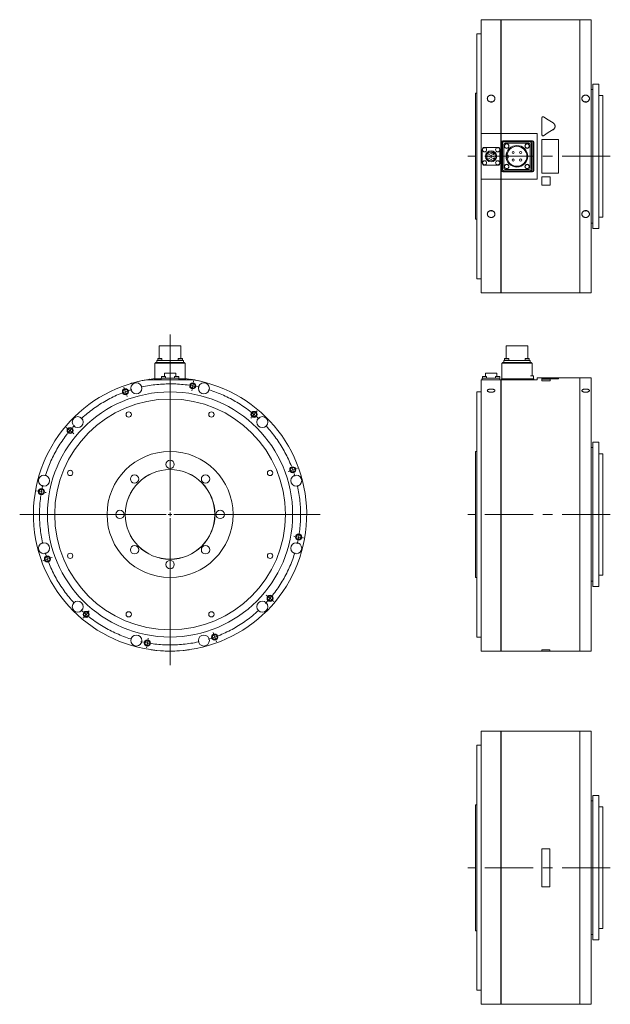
# Model space of a CAD drawing. Header units: millimetres. Extents: x 150 to 1890, y 73 to 1380.
# Tile 1 of 4: x 150 to 928, y 73 to 1370. Entities that reach past the tile are written whole.
import ezdxf

# ---------------------------------------------------------------- set-up
doc = ezdxf.new("R2010")
doc.units = ezdxf.units.MM
doc.header["$LTSCALE"] = 5
doc.linetypes.add('CENTERX2', pattern=[20.32, 12.7, -2.54, 2.54, -2.54])

# ---------------------------------------------------------------- blocks, each defined once
blk = doc.blocks.new('SW_CENTERMARKSYMBOL_3')
at = {"color": 6, "linetype": 'Continuous', "lineweight": 0}
for p, q in [((89.6, 12.7), (89.8, 14.2)), ((-1.7, 4.7), (-2.2, 6.1)), ((0, 0), (-0.9, 2.3)), ((0, 0), (0.9, -2.3)), ((87.8, 2.8), (87.6, 1.4)), ((88.7, 7.8), (88.3, 5.3)), ((88.7, 7.8), (89.1, 10.2)), ((1.7, -4.7), (2.2, -6.1)), ((172.6, -26), (173.6, -24.9)), ((166.2, -33.7), (165.2, -34.8)), ((169.4, -29.9), (167.8, -31.8)), ((169.4, -29.9), (171, -28)), ((-76.8, -47.9), (-77.9, -46.9)), ((-72.9, -51.1), (-74.8, -49.5)), ((-72.9, -51.1), (-71, -52.7)), ((-69.1, -54.3), (-68, -55.2)), ((220.5, -102.8), (218.1, -103.7)), ((220.5, -102.8), (222.8, -101.9)), ((225.2, -101.1), (226.6, -100.6)), ((215.8, -104.5), (214.3, -105)), ((-115.5, -130.9), (-117, -130.6)), ((-110.6, -131.8), (-113, -131.3)), ((-110.6, -131.8), (-108.1, -132.2)), ((-105.6, -132.6), (-104.2, -132.9)), ((223.3, -190.6), (221.8, -190.4)), ((228.2, -191.5), (225.8, -191.1)), ((228.2, -191.5), (230.7, -191.9)), ((233.1, -192.4), (234.6, -192.6)), ((-102.8, -220.5), (-105.1, -221.3)), ((-102.8, -220.5), (-100.5, -219.6)), ((-98.1, -218.7), (-96.7, -218.2)), ((-107.5, -222.2), (-108.9, -222.7)), ((186.8, -269), (185.6, -268)), ((190.6, -272.2), (188.7, -270.6)), ((190.6, -272.2), (192.5, -273.8)), ((194.4, -275.4), (195.6, -276.4)), ((-54.9, -297.2), (-55.9, -298.4)), ((-51.7, -293.4), (-53.3, -295.3)), ((-51.7, -293.4), (-50.1, -291.5)), ((-48.5, -289.6), (-47.6, -288.4)), ((115.9, -318.6), (115.4, -317.1)), ((117.7, -323.3), (116.8, -320.9)), ((117.7, -323.3), (118.5, -325.6)), ((28.1, -335.9), (27.8, -337.4)), ((29, -331), (28.5, -333.5)), ((29, -331), (29.4, -328.6)), ((29.8, -326.1), (30.1, -324.6)), ((119.4, -328), (119.9, -329.4))]:
    blk.add_line(p, q, dxfattribs=at)
for start, end in [(109.1672, 110), (80, 80.8328), (79.1672, 80), (110, 110.8328), (50, 50.8328), (49.1672, 50), (140, 140.8328), (139.1672, 140), (20, 20.8328), (19.1672, 20), (169.1672, 170), (170, 170.8328), (349.1672, 350), (350, 350.8328), (199.1672, 200), (200, 200.8328), (319.1672, 320), (320, 320.8328), (229.1672, 230), (230, 230.8328), (289.1672, 290), (290, 290.8328), (259.1672, 260), (260, 260.8328)]:
    blk.add_arc((58.8, -161.6), 172, start, end, dxfattribs=at)
at = {"color": 6, "linetype": 'CENTERX2', "lineweight": 0}
for start, end in [(81.6656, 108.3344), (51.6656, 78.3344), (111.6656, 138.3344), (21.6656, 48.3344), (141.6656, 168.3344), (351.6656, 18.3344), (171.6656, 198.3344), (321.6656, 348.3344), (201.6656, 228.3344), (291.6656, 318.3344), (231.6656, 258.3344), (261.6656, 288.3344)]:
    blk.add_arc((58.8, -161.6), 172, start, end, dxfattribs=at)
blk = doc.blocks.new('SW_CENTERMARKSYMBOL_4')
at = {"color": 6, "linetype": 'Continuous', "lineweight": 0}
for p, q in [((0, 5), (0, 237.2)), ((-5, 0), (-198.1, 0)), ((0, 0), (-2.5, 0)), ((0, 0), (0, 2.5)), ((0, 0), (0, -2.5)), ((0, 0), (2.5, 0)), ((5, 0), (197.7, 0)), ((0, -5), (0, -198.5))]:
    blk.add_line(p, q, dxfattribs=at)

msp = doc.modelspace()

# ---------------------------------------------------------------- linework, layer by layer
at = {"color": 7, "linetype": 'Continuous', "lineweight": 15}
for p, q in [((783.8, 1370.4), (757.8, 1370.4)), ((757.8, 1370.4), (757.8, 1220.3)), ((783.8, 1370.4), (783.8, 1220.3)), ((783.9, 1369.4), (783.8, 1369.4)), ((887.7, 1370.4), (783.9, 1370.4)), ((783.9, 1220.3), (783.9, 1370.4)), ((887.7, 1370.4), (887.7, 1010.4)), ((887.8, 1369.4), (887.7, 1369.4)), ((902.8, 1370.4), (887.8, 1370.4)), ((887.8, 1010.4), (887.8, 1370.4)), ((902.8, 1370.4), (902.8, 1010.4)), ((757.8, 1351.9), (751.8, 1351.9)), ((751.8, 1351.9), (751.8, 1028.9)), ((912.8, 1285.4), (904.8, 1285.4)), ((904.8, 1285.4), (904.8, 1095.4)), ((912.8, 1285.4), (912.8, 1095.4)), ((751.8, 1273.4), (750.3, 1273.4)), ((750.3, 1273.4), (750.3, 1107.4)), ((904.8, 1278.4), (902.8, 1278.4)), ((917.8, 1270.4), (912.8, 1270.4)), ((917.8, 1270.4), (917.8, 1110.4)), ((837.8, 1218.6), (837.8, 1241.2)), ((783.8, 1220.3), (757.8, 1220.3)), ((757.8, 1220.3), (757.8, 1160.5)), ((783.8, 1220.3), (783.8, 1160.5)), ((783.9, 1220.2), (783.8, 1220.2)), ((831.3, 1220.3), (783.9, 1220.3)), ((783.9, 1160.5), (783.9, 1220.3)), ((831.3, 1160.5), (831.3, 1220.3)), ((784.3, 1209), (784.3, 1171.8)), ((784.8, 1208.5), (784.8, 1172.3)), ((785.8, 1207.5), (785.8, 1173.3)), ((825.4, 1210.9), (786.2, 1210.9)), ((822.9, 1210.4), (786.7, 1210.4)), ((821.9, 1209.4), (787.7, 1209.4)), ((820.4, 1207.8), (789.3, 1207.8)), ((824.9, 1210.4), (822.9, 1210.4)), ((823.8, 1173.3), (823.8, 1207.5)), ((824.8, 1172.3), (824.8, 1208.5)), ((826.8, 1172.3), (826.8, 1208.5)), ((827.3, 1171.8), (827.3, 1209)), ((837.8, 1218.6), (837.8, 1218.6)), ((837.8, 1212.4), (859.8, 1212.4)), ((837.8, 1168.4), (837.8, 1212.4)), ((859.8, 1212.4), (859.8, 1168.4)), ((759.1, 1199.3), (759.1, 1181.5)), ((779.7, 1202.1), (761.9, 1202.1)), ((772.7, 1196.1), (772.4, 1195.5)), ((772.4, 1195.5), (774.4, 1194.3)), ((774.4, 1194.3), (774.8, 1194.9)), ((782.5, 1181.5), (782.5, 1199.3)), ((787.4, 1206), (787.4, 1174.8)), ((822.3, 1174.8), (822.3, 1206)), ((764.9, 1191.6), (765.6, 1191.6)), ((764.9, 1189.2), (765.6, 1189.2)), ((765.6, 1189.2), (765.6, 1191.6)), ((774.7, 1186.8), (775.9, 1188.8)), ((775.3, 1186.4), (774.7, 1186.8)), ((775.9, 1188.8), (776.5, 1188.5)), ((793.3, 1192.1), (791.7, 1192.1)), ((791.7, 1188.6), (793.3, 1188.6)), ((793.3, 1188.6), (793.3, 1192.1)), ((761.9, 1178.7), (779.7, 1178.7)), ((786.2, 1169.9), (825.4, 1169.9)), ((786.7, 1170.4), (822.9, 1170.4)), ((787.7, 1171.4), (821.9, 1171.4)), ((789.3, 1172.9), (820.4, 1172.9)), ((822.9, 1170.4), (824.9, 1170.4)), ((859.8, 1168.4), (837.8, 1168.4)), ((757.8, 1160.5), (783.8, 1160.5)), ((757.8, 1160.5), (757.8, 1010.4)), ((783.8, 1160.6), (783.9, 1160.6)), ((783.8, 1160.5), (783.8, 1010.4)), ((783.9, 1010.4), (783.9, 1160.5)), ((783.9, 1160.5), (831.3, 1160.5)), ((837.8, 1163.4), (848.8, 1163.4)), ((837.8, 1163.4), (848.8, 1163.4)), ((837.8, 1152.4), (837.8, 1163.4)), ((837.8, 1163.4), (837.8, 1163.4)), ((848.8, 1163.4), (848.8, 1152.4)), ((848.8, 1163.4), (848.8, 1163.4)), ((848.8, 1152.4), (837.8, 1152.4)), ((750.3, 1107.4), (751.8, 1107.4)), ((912.8, 1110.4), (917.8, 1110.4)), ((902.8, 1102.4), (904.8, 1102.4)), ((904.8, 1095.4), (912.8, 1095.4)), ((751.8, 1028.9), (757.8, 1028.9)), ((757.8, 1010.4), (783.8, 1010.4)), ((783.8, 1011.4), (783.9, 1011.4)), ((783.9, 1010.4), (887.7, 1010.4)), ((887.7, 1011.4), (887.8, 1011.4)), ((887.8, 1010.4), (902.8, 1010.4)), ((333.6, 940.6), (333.6, 924)), ((333.6, 940.6), (362.2, 940.6)), ((362.2, 924), (362.2, 940.6)), ((790.5, 940.6), (790.5, 924)), ((790.5, 940.6), (819.1, 940.6)), ((819.1, 924), (819.1, 940.6)), ((330.5, 918.8), (330.5, 921.6)), ((330.5, 921.6), (332.3, 921.6)), ((331.4, 922), (331.4, 921.6)), ((331.4, 922), (337.4, 922)), ((331.7, 924), (331.7, 922)), ((331.7, 924), (337.2, 924)), ((332.3, 921.6), (363.5, 921.6)), ((337.2, 922), (337.2, 924)), ((337.4, 921.6), (337.4, 922)), ((358.4, 922), (358.4, 921.6)), ((358.4, 922), (364.4, 922)), ((358.7, 924), (358.7, 922)), ((358.7, 924), (364.2, 924)), ((363.5, 921.6), (365.4, 921.6)), ((364.2, 922), (364.2, 924)), ((364.4, 921.6), (364.4, 922)), ((365.4, 921.6), (365.4, 918.8)), ((787.4, 918.8), (787.4, 921.6)), ((787.4, 921.6), (789.3, 921.6)), ((788.3, 922), (788.3, 921.6)), ((788.3, 922), (794.3, 922)), ((788.6, 924), (788.6, 922)), ((788.6, 924), (794.1, 924)), ((789.3, 921.6), (820.4, 921.6)), ((794.1, 922), (794.1, 924)), ((794.3, 921.6), (794.3, 922)), ((815.3, 922), (815.3, 921.6)), ((815.3, 922), (821.3, 922)), ((815.6, 924), (815.6, 922)), ((815.6, 924), (821.1, 924)), ((820.4, 921.6), (822.3, 921.6)), ((821.1, 922), (821.1, 924)), ((821.3, 921.6), (821.3, 922)), ((822.3, 921.6), (822.3, 918.8)), ((327.9, 897.1), (327.9, 917.8)), ((327.9, 917.8), (329.8, 917.8)), ((328.9, 917.8), (328.9, 918.8)), ((328.9, 918.8), (330.8, 918.8)), ((329.8, 917.8), (366, 917.8)), ((330.8, 918.8), (365, 918.8)), ((365, 918.8), (366.9, 918.8)), ((366, 917.8), (367.9, 917.8)), ((366.9, 918.8), (366.9, 917.8)), ((367.9, 917.8), (367.9, 897.1)), ((784.8, 897.1), (784.8, 917.8)), ((784.8, 917.8), (786.7, 917.8)), ((785.8, 917.8), (785.8, 918.8)), ((785.8, 918.8), (787.7, 918.8)), ((786.7, 917.8), (822.9, 917.8)), ((787.7, 918.8), (821.9, 918.8)), ((821.9, 918.8), (823.8, 918.8)), ((822.9, 917.8), (824.8, 917.8)), ((823.8, 918.8), (823.8, 917.8)), ((824.8, 917.8), (824.8, 901.1)), ((318, 896.1), (377.8, 896.1)), ((327.9, 897.6), (325.9, 897.4)), ((325.9, 897.3), (325.9, 897.4)), ((327.4, 896.1), (327.4, 897.1)), ((327.4, 897.1), (329.3, 897.1)), ((329.3, 897.1), (336.2, 897.1)), ((336.2, 896.1), (336.2, 898.1)), ((336.2, 898.1), (339, 898.1)), ((336.5, 900.1), (336.5, 898.1)), ((336.5, 900.1), (342, 900.1)), ((339, 898.1), (356.8, 898.1)), ((340.5, 904.7), (340.5, 900.1)), ((340.5, 904.7), (355.3, 904.7)), ((342, 898.1), (342, 900.1)), ((353.8, 900.1), (353.8, 898.1)), ((353.8, 900.1), (359.3, 900.1)), ((355.3, 900.1), (355.3, 904.7)), ((356.8, 898.1), (359.6, 898.1)), ((359.3, 898.1), (359.3, 900.1)), ((359.6, 898.1), (359.6, 896.1)), ((359.6, 897.1), (366.5, 897.1)), ((366.5, 897.1), (368.4, 897.1)), ((369.9, 897.4), (367.9, 897.6)), ((368.4, 897.1), (368.4, 896.1)), ((369.9, 897.3), (369.9, 897.4)), ((374.9, 896.6), (374.9, 896.7)), ((757.8, 896.1), (757.8, 538.6)), ((757.8, 896.1), (783.8, 896.1)), ((759.1, 896.1), (759.1, 898.1)), ((759.1, 898.1), (761.9, 898.1)), ((759.4, 900.1), (759.4, 898.1)), ((759.4, 900.1), (764.9, 900.1)), ((761.9, 898.1), (779.7, 898.1)), ((763.4, 904.7), (763.4, 900.1)), ((763.4, 904.7), (778.2, 904.7)), ((764.9, 898.1), (764.9, 900.1)), ((776.7, 900.1), (776.7, 898.1)), ((776.7, 900.1), (782.2, 900.1)), ((778.2, 900.1), (778.2, 904.7)), ((779.7, 898.1), (782.5, 898.1)), ((782.2, 898.1), (782.2, 900.1)), ((782.5, 898.1), (782.5, 896.1)), ((783.8, 896.1), (783.8, 538.6)), ((783.8, 895.1), (783.9, 895.1)), ((783.9, 896.1), (831.3, 896.1)), ((783.9, 538.6), (783.9, 896.1)), ((784.3, 896.1), (784.3, 897.1)), ((784.3, 897.1), (786.2, 897.1)), ((786.2, 897.1), (825.4, 897.1)), ((822.9, 901.1), (824.9, 901.1)), ((824.9, 901.1), (826.8, 901.1)), ((825.4, 897.1), (827.3, 897.1)), ((826.8, 901.1), (826.8, 897.1)), ((827.3, 897.1), (827.3, 896.1)), ((837.8, 898.6), (831.3, 898.6)), ((831.3, 896.1), (831.3, 898.6)), ((859.8, 898.7), (837.8, 898.7)), ((837.8, 897.4), (837.8, 898.7)), ((837.8, 897.3), (837.8, 897.4)), ((859.8, 897.4), (837.8, 897.4)), ((859.8, 897.3), (837.8, 897.3)), ((837.8, 896.7), (848.8, 896.7)), ((837.8, 894.7), (837.8, 896.7)), ((848.8, 896.7), (848.8, 894.7)), ((859.8, 898.7), (859.8, 897.4)), ((887.7, 898.6), (859.8, 898.6)), ((859.8, 897.3), (859.8, 897.4)), ((887.7, 898.6), (887.7, 538.6)), ((887.8, 897.6), (887.7, 897.6)), ((902.8, 898.6), (887.8, 898.6)), ((887.8, 718.6), (887.8, 898.6)), ((902.8, 898.6), (902.8, 538.6)), ((385.9, 894.6), (385.9, 894.7)), ((837.8, 894.6), (837.8, 894.7)), ((848.8, 894.7), (837.8, 894.7)), ((848.8, 894.6), (837.8, 894.6)), ((848.8, 894.6), (848.8, 894.7)), ((757.8, 880.1), (751.8, 880.1)), ((751.8, 880.1), (751.8, 557.1)), ((904.8, 806.6), (902.8, 806.6)), ((912.8, 813.6), (904.8, 813.6)), ((904.8, 813.6), (904.8, 623.6)), ((912.8, 813.6), (912.8, 623.6)), ((751.8, 801.6), (750.3, 801.6)), ((750.3, 801.6), (750.3, 635.6)), ((917.8, 798.6), (912.8, 798.6)), ((917.8, 798.6), (917.8, 638.6)), ((887.8, 538.6), (887.8, 718.6)), ((750.3, 635.6), (751.8, 635.6)), ((912.8, 638.6), (917.8, 638.6)), ((902.8, 630.6), (904.8, 630.6)), ((904.8, 623.6), (912.8, 623.6)), ((751.8, 557.1), (757.8, 557.1)), ((322.9, 540.4), (322.9, 540.3)), ((372.9, 540.4), (372.9, 540.3)), ((757.8, 538.6), (783.8, 538.6)), ((783.8, 539.6), (783.9, 539.6)), ((783.9, 538.6), (837.8, 538.6)), ((848.3, 540.4), (837.8, 540.4)), ((837.8, 540.4), (837.8, 540.3)), ((837.8, 540.3), (837.8, 538.5)), ((848.3, 540.3), (837.8, 540.3)), ((837.8, 538.5), (848.3, 538.5)), ((848.3, 540.4), (848.3, 540.3)), ((848.3, 538.5), (848.3, 540.3)), ((848.3, 538.6), (887.7, 538.6)), ((887.7, 539.6), (887.8, 539.6)), ((887.8, 538.6), (902.8, 538.6)), ((783.8, 433.2), (757.8, 433.2)), ((757.8, 433.2), (757.8, 73.2)), ((783.8, 433.2), (783.8, 73.2)), ((783.9, 432.2), (783.8, 432.2)), ((887.7, 433.2), (783.9, 433.2)), ((783.9, 73.2), (783.9, 433.2)), ((887.7, 433.2), (887.7, 73.2)), ((887.8, 432.2), (887.7, 432.2)), ((902.8, 433.2), (887.8, 433.2)), ((887.8, 73.2), (887.8, 433.2)), ((902.8, 433.2), (902.8, 73.2)), ((757.8, 414.7), (751.8, 414.7)), ((751.8, 414.7), (751.8, 91.7)), ((904.8, 341.2), (902.8, 341.2)), ((912.8, 348.2), (904.8, 348.2)), ((904.8, 348.2), (904.8, 158.2)), ((912.8, 348.2), (912.8, 158.2)), ((751.8, 336.2), (750.3, 336.2)), ((750.3, 336.2), (750.3, 170.2)), ((917.8, 333.2), (912.8, 333.2)), ((917.8, 333.2), (917.8, 173.2)), ((848.3, 278.2), (837.8, 278.2)), ((837.8, 278.2), (837.8, 228.2)), ((848.3, 228.2), (848.3, 278.2)), ((837.8, 228.2), (848.3, 228.2)), ((750.3, 170.2), (751.8, 170.2)), ((912.8, 173.2), (917.8, 173.2)), ((902.8, 165.2), (904.8, 165.2)), ((904.8, 158.2), (912.8, 158.2)), ((751.8, 91.7), (757.8, 91.7)), ((757.8, 73.2), (783.8, 73.2)), ((783.8, 74.2), (783.9, 74.2)), ((783.9, 73.2), (887.7, 73.2)), ((887.7, 74.2), (887.8, 74.2)), ((887.8, 73.2), (902.8, 73.2))]:
    msp.add_line(p, q, dxfattribs=at)
at = {"color": 6, "linetype": 'CENTERX2', "lineweight": 0}
for p, q in [((927.8, 1190.4), (740.3, 1190.4)), ((927.8, 718.6), (740.3, 718.6)), ((927.8, 253.2), (740.3, 253.2))]:
    msp.add_line(p, q, dxfattribs=at)
at = {"color": 7, "linetype": 'Continuous', "lineweight": 15, "flags": 128}
for points in [[(839.7, 1242.2), (846.1, 1238.3), (852.6, 1234.3)], [(852.6, 1225.6), (846.1, 1221.6), (839.7, 1217.6)], [(852.6, 1225.5), (846.1, 1221.6), (839.7, 1217.6)], [(769.1, 1118.5), (769.5, 1118.4), (770.8, 1118.2)], [(770.8, 1118.2), (772.2, 1118.4), (772.5, 1118.5)], [(893.6, 1118.5), (894, 1118.4), (895.3, 1118.2)], [(895.3, 1118.2), (896.7, 1118.4), (897, 1118.5)], [(327.9, 897.5), (325.4, 897.2), (318, 896.1)], [(377.8, 896.1), (370.4, 897.2), (367.9, 897.5)]]:
    msp.add_lwpolyline(points, dxfattribs=at)
at = {"color": 7, "linetype": 'Continuous', "lineweight": 15}
for centre, radius in [((791.3, 1203.9), 3), ((791.3, 1203.9), 2.75), ((818.3, 1203.9), 3), ((818.3, 1203.9), 2.75), ((762.2, 1199), 2.75), ((770.8, 1190.4), 7.4), ((770.8, 1190.4), 6), ((768.2, 1193.1), 0.375), ((770.8, 1194.4), 0.375), ((773.5, 1193.1), 0.375), ((779.5, 1199), 2.75), ((804.8, 1190.4), 14.3), ((804.8, 1190.4), 13.2), ((799.9, 1195.4), 1.5), ((809.7, 1195.4), 1.5), ((762.2, 1181.8), 2.75), ((768.2, 1190.4), 0.375), ((768.2, 1187.7), 0.375), ((770.8, 1191.7), 0.375), ((770.8, 1189.1), 0.375), ((770.8, 1186.4), 0.375), ((773.5, 1190.4), 0.375), ((773.5, 1187.7), 0.375), ((779.5, 1181.8), 2.75), ((799.9, 1185.4), 1.5), ((809.7, 1185.4), 1.5), ((791.3, 1176.9), 3), ((791.3, 1176.9), 2.75), ((818.3, 1176.9), 3), ((818.3, 1176.9), 2.75), ((303.4, 884.8), 7.25), ((392.4, 884.8), 7.25), ((347.9, 718.6), 161.5), ((347.9, 718.6), 152), ((226.3, 840.2), 7.25), ((293.4, 850.3), 3.5), ((402.4, 850.3), 3.5), ((469.5, 840.2), 7.25), ((347.9, 718.6), 83), ((347.9, 784.6), 5.5), ((181.8, 763.1), 7.25), ((216.3, 773.2), 3.5), ((347.9, 718.6), 59.1), ((347.9, 718.6), 59), ((301.2, 765.3), 5.5), ((394.6, 765.3), 5.5), ((479.6, 773.2), 3.5), ((514.1, 763.1), 7.25), ((281.9, 718.6), 5.5), ((413.9, 718.6), 5.5), ((181.8, 674.1), 7.25), ((301.2, 672), 5.5), ((394.6, 672), 5.5), ((514.1, 674.1), 7.25), ((216.3, 664.1), 3.5), ((479.6, 664.1), 3.5), ((347.9, 652.6), 5.5), ((226.3, 597), 7.25), ((469.5, 597), 7.25), ((293.4, 587), 3.5), ((402.4, 587), 3.5), ((303.4, 552.5), 7.25), ((392.4, 552.5), 7.25)]:
    msp.add_circle(centre, radius, dxfattribs=at)
at = {"color": 6, "linetype": 'Continuous', "lineweight": 15}
for centre in [(289.1, 880.2), (377.8, 888), (458.5, 850.4), (216.2, 829.2), (509.5, 777.4), (178.5, 748.5), (517.3, 688.8), (186.3, 659.8), (479.7, 608.1), (237.4, 586.9), (406.7, 557), (318, 549.2)]:
    msp.add_circle(centre, 4, dxfattribs=at)
for centre in [(289.1, 880.2), (377.8, 888), (458.5, 850.4), (216.2, 829.2), (509.5, 777.4), (178.5, 748.5), (517.3, 688.8), (186.3, 659.8), (479.7, 608.1), (237.4, 586.9), (406.7, 557), (318, 549.2)]:
    msp.add_circle(centre, 3.33)
at = {"color": 7, "linetype": 'Continuous', "lineweight": 15}
for centre, radius, start, end in [((770.8, 1257.1), 5.48, 71.624, 108.4768), ((895.3, 1257.1), 5.48, 71.624, 108.4768), ((786.2, 1209), 1.88, 90, 180), ((786.7, 1208.5), 1.88, 90, 180), ((787.7, 1207.5), 1.88, 90, 180), ((789.3, 1206), 1.88, 90, 180), ((820.4, 1206), 1.88, 0, 90), ((821.9, 1207.5), 1.88, 0, 90), ((822.9, 1208.5), 1.88, 0, 90), ((824.9, 1208.5), 1.88, 0, 90), ((825.4, 1209), 1.88, 0, 90), ((761.9, 1199.3), 2.8, 90, 180), ((779.7, 1199.3), 2.8, 0, 90), ((761.9, 1181.5), 2.8, 180, 270), ((779.7, 1181.5), 2.8, 270, 0), ((786.2, 1171.8), 1.88, 180, 270), ((786.7, 1172.3), 1.88, 180, 270), ((787.7, 1173.3), 1.88, 180, 270), ((789.3, 1174.8), 1.88, 180, 270), ((820.4, 1174.8), 1.88, 270, 0), ((821.9, 1173.3), 1.88, 270, 0), ((822.9, 1172.3), 1.88, 270, 0), ((824.9, 1172.3), 1.88, 270, 0), ((825.4, 1171.8), 1.88, 270, 0), ((347.9, 718.6), 180, 99.5604, 80.4396), ((347.9, 718.6), 180.1, 99.0135, 106.3929), ((347.9, 718.6), 180.1, 77.8125, 81.3731), ((347.9, 718.6), 180.1, 262.0164, 277.9836)]:
    msp.add_arc(centre, radius, start, end, dxfattribs=at)
for points, knots in [([(770.8, 1261.9), (770.5, 1261.9), (770.2, 1261.9), (769.7, 1262), (769.5, 1262.1), (769.2, 1262.1), (769.1, 1262.2), (768.6, 1262.4), (768.3, 1262.5), (767.8, 1262.8), (767.5, 1263), (767.1, 1263.5), (766.9, 1263.7), (766.5, 1264.2), (766.3, 1264.4), (766.1, 1265), (766, 1265.3), (765.9, 1265.9), (765.8, 1266.2), (765.8, 1266.8), (765.9, 1267.1), (766, 1267.6), (766.1, 1267.9), (766.3, 1268.5), (766.5, 1268.7), (766.8, 1269.2), (767.1, 1269.4), (767.5, 1269.9), (767.8, 1270), (768.2, 1270.3), (768.3, 1270.4), (768.6, 1270.5), (768.8, 1270.6), (769.2, 1270.7), (769.5, 1270.8), (770.2, 1270.9), (770.5, 1271), (771.1, 1271), (771.5, 1270.9), (772.1, 1270.8), (772.4, 1270.7), (773, 1270.5), (773.3, 1270.4), (773.9, 1270), (774.1, 1269.9), (774.6, 1269.4), (774.8, 1269.2), (775.2, 1268.7), (775.3, 1268.5), (775.6, 1267.9), (775.7, 1267.6), (775.8, 1267.1), (775.8, 1266.8), (775.8, 1266.2), (775.8, 1265.9), (775.7, 1265.4), (775.7, 1265.3), (775.6, 1265), (775.5, 1264.9), (775.3, 1264.4), (775.2, 1264.2), (774.8, 1263.7), (774.6, 1263.5), (774.1, 1263), (773.9, 1262.8), (773.5, 1262.6), (773.3, 1262.5), (773, 1262.4), (772.9, 1262.3), (772.4, 1262.1), (772.1, 1262), (771.5, 1261.9), (771.2, 1261.9), (770.8, 1261.9)], [0, 0, 0, 0, 0.03125, 0.03125, 0.046875, 0.046875, 0.0625, 0.0625, 0.09375, 0.09375, 0.125, 0.125, 0.15625, 0.15625, 0.1875, 0.1875, 0.21875, 0.21875, 0.25, 0.25, 0.28125, 0.28125, 0.3125, 0.3125, 0.34375, 0.34375, 0.375, 0.375, 0.40625, 0.40625, 0.421875, 0.421875, 0.4375, 0.4375, 0.46875, 0.46875, 0.5, 0.5, 0.53125, 0.53125, 0.5625, 0.5625, 0.59375, 0.59375, 0.625, 0.625, 0.65625, 0.65625, 0.6875, 0.6875, 0.71875, 0.71875, 0.75, 0.75, 0.78125, 0.78125, 0.796875, 0.796875, 0.8125, 0.8125, 0.84375, 0.84375, 0.875, 0.875, 0.90625, 0.90625, 0.921875, 0.921875, 0.9375, 0.9375, 0.96875, 0.96875, 1, 1, 1, 1]), ([(895.3, 1261.9), (895, 1261.9), (894.7, 1261.9), (894.2, 1262), (894, 1262.1), (893.7, 1262.1), (893.6, 1262.2), (893.1, 1262.4), (892.8, 1262.5), (892.3, 1262.8), (892, 1263), (891.6, 1263.5), (891.4, 1263.7), (891, 1264.2), (890.8, 1264.4), (890.6, 1265), (890.5, 1265.3), (890.4, 1265.9), (890.3, 1266.2), (890.3, 1266.8), (890.4, 1267.1), (890.5, 1267.6), (890.6, 1267.9), (890.8, 1268.5), (891, 1268.7), (891.3, 1269.2), (891.6, 1269.4), (892, 1269.9), (892.3, 1270), (892.7, 1270.3), (892.8, 1270.4), (893.1, 1270.5), (893.3, 1270.6), (893.7, 1270.7), (894, 1270.8), (894.7, 1270.9), (895, 1271), (895.6, 1271), (896, 1270.9), (896.6, 1270.8), (896.9, 1270.7), (897.5, 1270.5), (897.8, 1270.4), (898.4, 1270), (898.6, 1269.9), (899.1, 1269.4), (899.3, 1269.2), (899.7, 1268.7), (899.8, 1268.5), (900.1, 1267.9), (900.2, 1267.6), (900.3, 1267.1), (900.3, 1266.8), (900.3, 1266.2), (900.3, 1265.9), (900.2, 1265.4), (900.2, 1265.3), (900.1, 1265), (900, 1264.9), (899.8, 1264.4), (899.7, 1264.2), (899.3, 1263.7), (899.1, 1263.5), (898.6, 1263), (898.4, 1262.8), (898, 1262.6), (897.8, 1262.5), (897.5, 1262.4), (897.4, 1262.3), (896.9, 1262.1), (896.6, 1262), (896, 1261.9), (895.7, 1261.9), (895.3, 1261.9)], [0, 0, 0, 0, 0.03125, 0.03125, 0.046875, 0.046875, 0.0625, 0.0625, 0.09375, 0.09375, 0.125, 0.125, 0.15625, 0.15625, 0.1875, 0.1875, 0.21875, 0.21875, 0.25, 0.25, 0.28125, 0.28125, 0.3125, 0.3125, 0.34375, 0.34375, 0.375, 0.375, 0.40625, 0.40625, 0.421875, 0.421875, 0.4375, 0.4375, 0.46875, 0.46875, 0.5, 0.5, 0.53125, 0.53125, 0.5625, 0.5625, 0.59375, 0.59375, 0.625, 0.625, 0.65625, 0.65625, 0.6875, 0.6875, 0.71875, 0.71875, 0.75, 0.75, 0.78125, 0.78125, 0.796875, 0.796875, 0.8125, 0.8125, 0.84375, 0.84375, 0.875, 0.875, 0.90625, 0.90625, 0.921875, 0.921875, 0.9375, 0.9375, 0.96875, 0.96875, 1, 1, 1, 1]), ([(837.8, 1241.2), (837.8, 1241.3), (837.8, 1241.4), (837.9, 1241.6), (837.9, 1241.7), (838, 1241.9), (838.1, 1242), (838.2, 1242.1), (838.2, 1242.1), (838.3, 1242.2), (838.4, 1242.2), (838.5, 1242.3), (838.6, 1242.4), (838.8, 1242.4), (838.9, 1242.4), (839.3, 1242.4), (839.5, 1242.4), (839.7, 1242.2)], [0, 0, 0, 0, 0.125, 0.125, 0.25, 0.25, 0.375, 0.375, 0.4375, 0.4375, 0.5, 0.5, 0.625, 0.625, 0.75, 0.75, 1, 1, 1, 1]), ([(852.6, 1234.3), (852.8, 1234.1), (853, 1234), (853.3, 1233.7), (853.5, 1233.6), (853.8, 1233.3), (853.9, 1233.1), (854.2, 1232.8), (854.3, 1232.6), (854.5, 1232.2), (854.6, 1232), (854.7, 1231.6), (854.8, 1231.4), (855, 1230.8), (855, 1230.4), (855, 1229.7), (855, 1229.5), (855, 1229.2), (855, 1229.1), (854.9, 1228.9), (854.9, 1228.7), (854.8, 1228.4), (854.7, 1228.2), (854.6, 1227.8), (854.5, 1227.6), (854.3, 1227.2), (854.2, 1227.1), (853.9, 1226.7), (853.8, 1226.5), (853.3, 1226.1), (853, 1225.8), (852.6, 1225.6)], [0, 0, 0, 0, 0.0625, 0.0625, 0.125, 0.125, 0.1875, 0.1875, 0.25, 0.25, 0.3125, 0.3125, 0.375, 0.375, 0.5, 0.5, 0.5625, 0.5625, 0.59375, 0.59375, 0.625, 0.625, 0.6875, 0.6875, 0.75, 0.75, 0.8125, 0.8125, 0.875, 0.875, 1, 1, 1, 1]), ([(855, 1229.9), (855, 1229.8), (855, 1229.7), (855, 1229.5), (855, 1229.3), (855, 1229), (854.9, 1228.8), (854.8, 1228.5), (854.7, 1228), (854.4, 1227.4), (854, 1226.9), (853.7, 1226.4), (853.3, 1226.1), (853, 1225.8), (852.7, 1225.6), (852.6, 1225.5)], [0, 0, 0, 0, 0.041785, 0.083409, 0.124944, 0.16646, 0.208028, 0.249719, 0.374967, 0.499932, 0.625153, 0.750059, 0.833588, 0.916694, 1, 1, 1, 1]), ([(839.7, 1217.6), (839.6, 1217.6), (839.6, 1217.5), (839.5, 1217.5), (839.3, 1217.4), (839.2, 1217.4), (839, 1217.4), (838.7, 1217.4), (838.4, 1217.5), (838.2, 1217.7), (838, 1217.9), (837.9, 1218.1), (837.9, 1218.3), (837.8, 1218.4), (837.8, 1218.5), (837.8, 1218.6)], [0, 0, 0, 0, 0.041732, 0.083284, 0.12499, 0.187518, 0.250129, 0.375063, 0.499925, 0.624521, 0.749263, 0.811808, 0.874497, 0.937211, 1, 1, 1, 1]), ([(839.7, 1217.6), (839.5, 1217.5), (839.3, 1217.4), (838.9, 1217.4), (838.8, 1217.4), (838.6, 1217.5), (838.5, 1217.5), (838.2, 1217.7), (838.1, 1217.8), (837.9, 1218.2), (837.8, 1218.4), (837.8, 1218.6)], [0, 0, 0, 0, 0.25, 0.25, 0.375, 0.375, 0.5, 0.5, 0.75, 0.75, 1, 1, 1, 1]), ([(770.8, 1109.8), (770.5, 1109.8), (770.2, 1109.8), (769.7, 1109.9), (769.5, 1110), (769.2, 1110.1), (769.1, 1110.1), (768.6, 1110.3), (768.3, 1110.4), (767.8, 1110.7), (767.5, 1110.9), (767.1, 1111.3), (766.9, 1111.6), (766.5, 1112.1), (766.3, 1112.3), (766.1, 1112.9), (766, 1113.1), (765.9, 1113.7), (765.8, 1114), (765.8, 1114.6), (765.9, 1114.9), (766, 1115.5), (766.1, 1115.8), (766.3, 1116.3), (766.5, 1116.6), (766.8, 1117.1), (767.1, 1117.3), (767.5, 1117.7), (767.8, 1117.9), (768.2, 1118.2), (768.3, 1118.3), (768.6, 1118.4), (768.8, 1118.5), (769.2, 1118.6), (769.5, 1118.7), (770.2, 1118.8), (770.5, 1118.9), (771.1, 1118.9), (771.5, 1118.9), (772.1, 1118.7), (772.4, 1118.6), (773, 1118.4), (773.3, 1118.3), (773.9, 1117.9), (774.1, 1117.8), (774.6, 1117.3), (774.8, 1117.1), (775.2, 1116.6), (775.3, 1116.3), (775.6, 1115.8), (775.7, 1115.5), (775.8, 1114.9), (775.8, 1114.6), (775.8, 1114), (775.8, 1113.7), (775.7, 1113.3), (775.7, 1113.2), (775.6, 1112.9), (775.5, 1112.7), (775.3, 1112.3), (775.2, 1112.1), (774.8, 1111.6), (774.6, 1111.3), (774.1, 1110.9), (773.9, 1110.7), (773.5, 1110.5), (773.3, 1110.4), (773, 1110.3), (772.9, 1110.2), (772.4, 1110), (772.1, 1110), (771.5, 1109.8), (771.2, 1109.8), (770.8, 1109.8)], [0, 0, 0, 0, 0.03125, 0.03125, 0.046875, 0.046875, 0.0625, 0.0625, 0.09375, 0.09375, 0.125, 0.125, 0.15625, 0.15625, 0.1875, 0.1875, 0.21875, 0.21875, 0.25, 0.25, 0.28125, 0.28125, 0.3125, 0.3125, 0.34375, 0.34375, 0.375, 0.375, 0.40625, 0.40625, 0.421875, 0.421875, 0.4375, 0.4375, 0.46875, 0.46875, 0.5, 0.5, 0.53125, 0.53125, 0.5625, 0.5625, 0.59375, 0.59375, 0.625, 0.625, 0.65625, 0.65625, 0.6875, 0.6875, 0.71875, 0.71875, 0.75, 0.75, 0.78125, 0.78125, 0.796875, 0.796875, 0.8125, 0.8125, 0.84375, 0.84375, 0.875, 0.875, 0.90625, 0.90625, 0.921875, 0.921875, 0.9375, 0.9375, 0.96875, 0.96875, 1, 1, 1, 1]), ([(895.3, 1109.8), (895, 1109.8), (894.7, 1109.8), (894.2, 1109.9), (894, 1110), (893.7, 1110.1), (893.6, 1110.1), (893.1, 1110.3), (892.8, 1110.4), (892.3, 1110.7), (892, 1110.9), (891.6, 1111.3), (891.4, 1111.6), (891, 1112.1), (890.8, 1112.3), (890.6, 1112.9), (890.5, 1113.1), (890.4, 1113.7), (890.3, 1114), (890.3, 1114.6), (890.4, 1114.9), (890.5, 1115.5), (890.6, 1115.8), (890.8, 1116.3), (891, 1116.6), (891.3, 1117.1), (891.6, 1117.3), (892, 1117.7), (892.3, 1117.9), (892.7, 1118.2), (892.8, 1118.3), (893.1, 1118.4), (893.3, 1118.5), (893.7, 1118.6), (894, 1118.7), (894.7, 1118.8), (895, 1118.9), (895.6, 1118.9), (896, 1118.9), (896.6, 1118.7), (896.9, 1118.6), (897.5, 1118.4), (897.8, 1118.3), (898.4, 1117.9), (898.6, 1117.8), (899.1, 1117.3), (899.3, 1117.1), (899.7, 1116.6), (899.8, 1116.3), (900.1, 1115.8), (900.2, 1115.5), (900.3, 1114.9), (900.3, 1114.6), (900.3, 1114), (900.3, 1113.7), (900.2, 1113.3), (900.2, 1113.2), (900.1, 1112.9), (900, 1112.7), (899.8, 1112.3), (899.7, 1112.1), (899.3, 1111.6), (899.1, 1111.3), (898.6, 1110.9), (898.4, 1110.7), (898, 1110.5), (897.8, 1110.4), (897.5, 1110.3), (897.4, 1110.2), (896.9, 1110), (896.6, 1110), (896, 1109.8), (895.7, 1109.8), (895.3, 1109.8)], [0, 0, 0, 0, 0.03125, 0.03125, 0.046875, 0.046875, 0.0625, 0.0625, 0.09375, 0.09375, 0.125, 0.125, 0.15625, 0.15625, 0.1875, 0.1875, 0.21875, 0.21875, 0.25, 0.25, 0.28125, 0.28125, 0.3125, 0.3125, 0.34375, 0.34375, 0.375, 0.375, 0.40625, 0.40625, 0.421875, 0.421875, 0.4375, 0.4375, 0.46875, 0.46875, 0.5, 0.5, 0.53125, 0.53125, 0.5625, 0.5625, 0.59375, 0.59375, 0.625, 0.625, 0.65625, 0.65625, 0.6875, 0.6875, 0.71875, 0.71875, 0.75, 0.75, 0.78125, 0.78125, 0.796875, 0.796875, 0.8125, 0.8125, 0.84375, 0.84375, 0.875, 0.875, 0.90625, 0.90625, 0.921875, 0.921875, 0.9375, 0.9375, 0.96875, 0.96875, 1, 1, 1, 1]), ([(320.9, 896.7), (320.9, 896.7), (320.9, 896.7), (320.8, 896.7), (320.6, 896.6), (320.3, 896.6), (320, 896.5), (319.8, 896.5), (319.7, 896.5)], [0, 0, 0, 0, 0.069991, 0.255921, 0.441555, 0.627278, 0.813337, 1, 1, 1, 1]), ([(297.1, 891.4), (297, 891.4), (296.8, 891.3), (296.5, 891.2), (296.2, 891.1), (296, 891.1), (295.9, 891.1), (295.9, 891.1), (295.9, 891)], [0, 0, 0, 0, 0.184857, 0.37011, 0.555276, 0.739887, 0.924596, 1, 1, 1, 1]), ([(770.8, 879.6), (770.5, 879.6), (770.2, 879.6), (769.7, 879.6), (769.5, 879.7), (769.2, 879.7), (769.1, 879.7), (768.6, 879.8), (768.3, 879.9), (767.8, 880), (767.5, 880.1), (767.1, 880.3), (766.9, 880.4), (766.5, 880.7), (766.3, 880.8), (766.1, 881.1), (766, 881.2), (765.9, 881.5), (765.8, 881.6), (765.8, 881.9), (765.9, 882), (766, 882.3), (766.1, 882.4), (766.3, 882.7), (766.5, 882.8), (766.8, 883), (767.1, 883.1), (767.5, 883.3), (767.8, 883.4), (768.2, 883.5), (768.3, 883.5), (768.6, 883.6), (768.8, 883.6), (769.2, 883.7), (769.5, 883.7), (770.2, 883.8), (770.5, 883.8), (771.1, 883.8), (771.5, 883.8), (772.1, 883.7), (772.4, 883.7), (773, 883.6), (773.3, 883.5), (773.9, 883.4), (774.1, 883.3), (774.6, 883.1), (774.8, 883), (775.2, 882.8), (775.3, 882.7), (775.6, 882.4), (775.7, 882.3), (775.8, 882), (775.8, 881.9), (775.8, 881.6), (775.8, 881.5), (775.7, 881.3), (775.7, 881.2), (775.6, 881.1), (775.5, 881), (775.3, 880.8), (775.2, 880.7), (774.8, 880.4), (774.6, 880.3), (774.1, 880.1), (773.9, 880), (773.5, 879.9), (773.3, 879.9), (773, 879.8), (772.9, 879.8), (772.4, 879.7), (772.1, 879.7), (771.5, 879.6), (771.2, 879.6), (770.8, 879.6)], [0, 0, 0, 0, 0.03125, 0.03125, 0.046875, 0.046875, 0.0625, 0.0625, 0.09375, 0.09375, 0.125, 0.125, 0.15625, 0.15625, 0.1875, 0.1875, 0.21875, 0.21875, 0.25, 0.25, 0.28125, 0.28125, 0.3125, 0.3125, 0.34375, 0.34375, 0.375, 0.375, 0.40625, 0.40625, 0.421875, 0.421875, 0.4375, 0.4375, 0.46875, 0.46875, 0.5, 0.5, 0.53125, 0.53125, 0.5625, 0.5625, 0.59375, 0.59375, 0.625, 0.625, 0.65625, 0.65625, 0.6875, 0.6875, 0.71875, 0.71875, 0.75, 0.75, 0.78125, 0.78125, 0.796875, 0.796875, 0.8125, 0.8125, 0.84375, 0.84375, 0.875, 0.875, 0.90625, 0.90625, 0.921875, 0.921875, 0.9375, 0.9375, 0.96875, 0.96875, 1, 1, 1, 1]), ([(895.3, 879.6), (895, 879.6), (894.7, 879.6), (894.2, 879.6), (894, 879.7), (893.7, 879.7), (893.6, 879.7), (893.1, 879.8), (892.8, 879.9), (892.3, 880), (892, 880.1), (891.6, 880.3), (891.4, 880.4), (891, 880.7), (890.8, 880.8), (890.6, 881.1), (890.5, 881.2), (890.4, 881.5), (890.3, 881.6), (890.3, 881.9), (890.4, 882), (890.5, 882.3), (890.6, 882.4), (890.8, 882.7), (891, 882.8), (891.3, 883), (891.6, 883.1), (892, 883.3), (892.3, 883.4), (892.7, 883.5), (892.8, 883.5), (893.1, 883.6), (893.3, 883.6), (893.7, 883.7), (894, 883.7), (894.7, 883.8), (895, 883.8), (895.6, 883.8), (896, 883.8), (896.6, 883.7), (896.9, 883.7), (897.5, 883.6), (897.8, 883.5), (898.4, 883.4), (898.6, 883.3), (899.1, 883.1), (899.3, 883), (899.7, 882.8), (899.8, 882.7), (900.1, 882.4), (900.2, 882.3), (900.3, 882), (900.3, 881.9), (900.3, 881.6), (900.3, 881.5), (900.2, 881.3), (900.2, 881.2), (900.1, 881.1), (900, 881), (899.8, 880.8), (899.7, 880.7), (899.3, 880.4), (899.1, 880.3), (898.6, 880.1), (898.4, 880), (898, 879.9), (897.8, 879.9), (897.5, 879.8), (897.4, 879.8), (896.9, 879.7), (896.6, 879.7), (896, 879.6), (895.7, 879.6), (895.3, 879.6)], [0, 0, 0, 0, 0.03125, 0.03125, 0.046875, 0.046875, 0.0625, 0.0625, 0.09375, 0.09375, 0.125, 0.125, 0.15625, 0.15625, 0.1875, 0.1875, 0.21875, 0.21875, 0.25, 0.25, 0.28125, 0.28125, 0.3125, 0.3125, 0.34375, 0.34375, 0.375, 0.375, 0.40625, 0.40625, 0.421875, 0.421875, 0.4375, 0.4375, 0.46875, 0.46875, 0.5, 0.5, 0.53125, 0.53125, 0.5625, 0.5625, 0.59375, 0.59375, 0.625, 0.625, 0.65625, 0.65625, 0.6875, 0.6875, 0.71875, 0.71875, 0.75, 0.75, 0.78125, 0.78125, 0.796875, 0.796875, 0.8125, 0.8125, 0.84375, 0.84375, 0.875, 0.875, 0.90625, 0.90625, 0.921875, 0.921875, 0.9375, 0.9375, 0.96875, 0.96875, 1, 1, 1, 1])]:
    msp.add_open_spline(points, degree=3, knots=knots, dxfattribs=at)

# ---------------------------------------------------------------- block references
at = {"color": 7, "linetype": 'Continuous', "lineweight": 0}
for name, p in [('SW_CENTERMARKSYMBOL_4', (347.9, 718.6)), ('SW_CENTERMARKSYMBOL_3', (289.1, 880.2))]:
    msp.add_blockref(name, p, dxfattribs=at)

doc.saveas('drawing.dxf')
